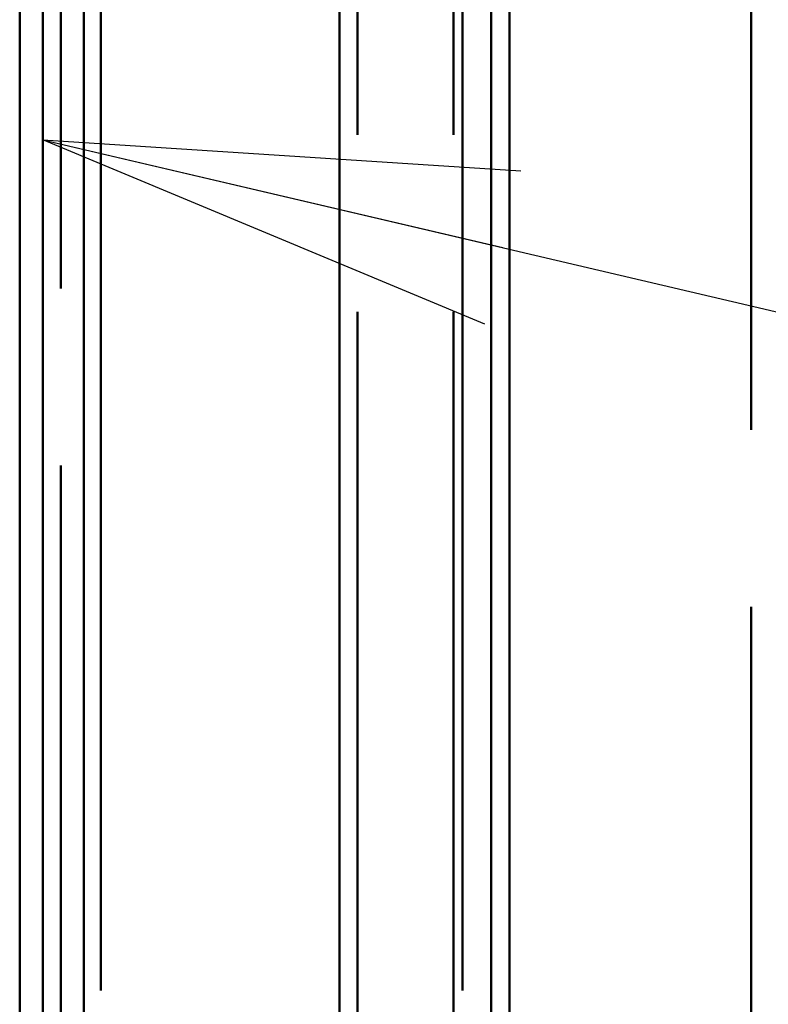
# Paper-space layout 'Layout1' of a CAD drawing. Extents: x -2 to 1033, y -36 to 596.
# Tile 151 of 256: x 365.77 to 368.94, y 428.45 to 432.62. Entities that reach past the tile are written whole.
import ezdxf

# ---------------------------------------------------------------- set-up
doc = ezdxf.new("R2010")
doc.units = 0
doc.linetypes.add('ACAD_ISO02W100', pattern=[15, 12, -3])
doc.linetypes.add('ACAD_ISO04W100', pattern=[30.5, 24, -3, 0.5, -3])
for name, color, linetype, lineweight in [('SS_POPIS_PROFILU', 13, 'CONTINUOUS', 25), ('SS_ZEBRIK KOŠ', 75, 'CONTINUOUS', 50), ('SS_ZEBRIKY', 24, 'CONTINUOUS', 50)]:
    doc.layers.add(name, color=color, linetype=linetype, lineweight=lineweight)

psp = doc.layouts.get("Layout1")

# ---------------------------------------------------------------- linework, layer by layer
at = {"layer": 'SS_POPIS_PROFILU', "color": 0, "linetype": 'ByBlock'}
for p, q in [((367.7393, 431.3332), (365.8683, 432.1145)), ((365.8683, 432.1145), (367.8916, 431.9822)), ((365.8683, 432.1145), (367.8154, 431.6577))]:
    psp.add_line(p, q, dxfattribs=at)
at = {"layer": 'SS_POPIS_PROFILU', "color": 13}
psp.add_lwpolyline([(365.8683, 432.1145), (388.1864, 426.8788), (399.4245, 426.8788)], dxfattribs=at)
at = {"layer": 'SS_ZEBRIK KOŠ', "color": 1, "linetype": 'Continuous', "ltscale": 0.25}
for p, q in [((365.7698, 546.985), (365.7698, 420.885)), ((367.1235, 546.985), (367.1235, 420.885)), ((367.7662, 420.885), (367.7662, 546.985)), ((367.8429, 420.885), (367.8429, 546.985)), ((365.8683, 421.885), (365.8683, 452.285)), ((366.0419, 421.885), (366.0419, 452.285))]:
    psp.add_line(p, q, dxfattribs=at)
at = {"layer": 'SS_ZEBRIK KOŠ', "color": 3, "linetype": 'ACAD_ISO02W100', "ltscale": 0.25}
for p, q in [((365.9435, 546.985), (365.9435, 420.885)), ((367.2001, 420.885), (367.2001, 546.985))]:
    psp.add_line(p, q, dxfattribs=at)
at = {"layer": 'SS_ZEBRIK KOŠ', "color": 7, "linetype": 'ACAD_ISO04W100', "ltscale": 0.25}
for p, q in [((366.1127, 420.885), (366.1127, 546.985)), ((367.644, 420.885), (367.644, 546.985))]:
    psp.add_line(p, q, dxfattribs=at)
at = {"layer": 'SS_ZEBRIKY', "color": 3, "linetype": 'ACAD_ISO02W100', "ltscale": 0.25}
for p, q in [((367.6063, 420.885), (367.6063, 524.985)), ((368.8663, 378.385), (368.8663, 524.985))]:
    psp.add_line(p, q, dxfattribs=at)

doc.saveas('drawing.dxf')
